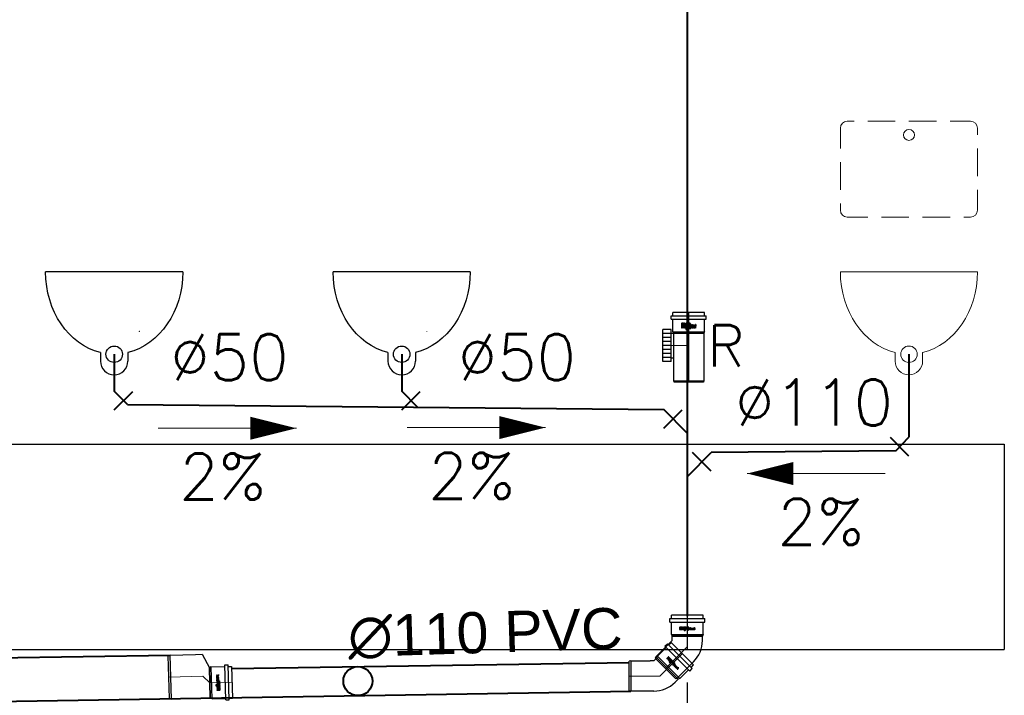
# Model space of a CAD drawing. Header units: inches. Extents: x -4581 to 28141, y -59678 to 5024.
# Tile 13 of 18: x 12501 to 12860, y 4196 to 4443. Entities that reach past the tile are written whole.
import ezdxf
from ezdxf.enums import TextEntityAlignment as Align
from ezdxf.lldxf.tags import DXFTag

# ---------------------------------------------------------------- set-up
doc = ezdxf.new("R2010")
doc.units = ezdxf.units.IN
doc.header["$MEASUREMENT"] = 0
for name, color, linetype, lineweight in [('2DH_DESC', 7, 'Continuous', 18), ('2DH_OBJ', 250, 'Continuous', 9), ('_Q-KS PODPOSADZKOWA', 24, 'Continuous', 40), ('IS - KS - rewizja 110', 210, 'Continuous', 30), ('IS - opis tabeli profilu', 7, 'Continuous', 30), ('IS - rozwinięcie - opis', 3, 'Continuous', 15), ('IS - rury PVC DN160', 134, 'Continuous', 30)]:
    doc.layers.add(name, color=color, linetype=linetype, lineweight=lineweight)
for name, color, linetype, plot in [('3DCPCOLOR124', 152, 'Continuous', False), ('3DCPCOLOR242', 242, 'Continuous', False), ('CP_DETAL', 33, 'Continuous', False)]:
    doc.layers.add(name, color=color, linetype=linetype, plot=plot)
doc.layers.add('CP_AXISKA', color=7, linetype='DASHDOT', lineweight=15, plot=False)
for name, color, linetype, true_color in [('IS_Sieci_na_profilu', 7, 'SOLID', 0x000000), ('IS_Tabelka_profilu', 7, 'SOLID', 0x000000), ('IS_Teren_proj', 7, 'SOLID', 0x000000)]:
    doc.layers.add(name, color=color, linetype=linetype, true_color=true_color)
doc.styles.add('CP_ATTR', font='ROMANS.SHX')
doc.styles.add('ROMANS', font='romans.shx')
tags = doc.linetypes.add('DASHDOT', pattern=[20, 10, -5, 0, -5]).pattern_tags.tags
tags[10:11] = [DXFTag(74, 4), DXFTag(75, 0), DXFTag(340, '0'), DXFTag(46, 0.0), DXFTag(50, 0.0), DXFTag(44, 0.0), DXFTag(45, 0.0)]
tags[8:9] = [DXFTag(74, 4), DXFTag(75, 0), DXFTag(340, '0'), DXFTag(46, 0.0), DXFTag(50, 0.0), DXFTag(44, 0.0), DXFTag(45, 0.0)]
tags[6:7] = [DXFTag(74, 4), DXFTag(75, 0), DXFTag(340, '0'), DXFTag(46, 0.0), DXFTag(50, 0.0), DXFTag(44, 0.0), DXFTag(45, 0.0)]
tags[4:5] = [DXFTag(74, 4), DXFTag(75, 0), DXFTag(340, '0'), DXFTag(46, 0.0), DXFTag(50, 0.0), DXFTag(44, 0.0), DXFTag(45, 0.0)]
tags = doc.linetypes.add('SOLID', pattern=[10, 10, 0]).pattern_tags.tags
tags[6:7] = [DXFTag(74, 4), DXFTag(75, 0), DXFTag(340, '0'), DXFTag(46, 0.0), DXFTag(50, 0.0), DXFTag(44, 0.0), DXFTag(45, 0.0)]
tags[4:5] = [DXFTag(74, 4), DXFTag(75, 0), DXFTag(340, '0'), DXFTag(46, 0.0), DXFTag(50, 0.0), DXFTag(44, 0.0), DXFTag(45, 0.0)]

# ---------------------------------------------------------------- blocks, each defined once
blk = doc.blocks.new('2dmgn002_logo01')
at = {"layer": '3DCPCOLOR124'}
for p, q in [((-4, 7), (-5.1, 7)), ((-5.1, 7), (-5.1, 4.8)), ((-4, 5.1), (-4, 7)), ((-4, 3.8), (1.9, 3.8)), ((1.6, 4.8), (-3.7, 4.8)), ((1.9, 16.5), (-2.9, 16.5)), ((-2.9, 16.5), (-2.9, 15.5)), ((-2.9, 15.5), (1.6, 15.5)), ((1.6, 14.4), (-2.9, 14.4)), ((-2.9, 14.4), (-2.9, 13.4)), ((-2.9, 13.4), (1.6, 13.4)), ((1.6, 12.3), (-2.9, 12.3)), ((-2.9, 12.3), (-2.9, 11.3)), ((-2.9, 11.3), (1.9, 11.3)), ((-2.9, 9.6), (-2.9, 8.9)), ((-2.9, 8.9), (-1.9, 8.9)), ((1.6, 8.6), (-2.9, 8.6)), ((-2.9, 8.6), (-2.9, 7.5)), ((-2.9, 7.5), (1.9, 7.5)), ((-2.9, 5.9), (-2.9, 5.2)), ((-2.9, 5.2), (-1.9, 5.2)), ((1.9, 3.2), (-2.9, 3.2)), ((-2.9, 3.2), (-2.9, 2.2)), ((-2.9, 2.2), (1.6, 2.2)), ((1.6, 1.1), (-2.9, 1.1)), ((-2.9, 1.1), (-2.9, 0)), ((-2.9, 0), (1.9, 0)), ((1.9, 10.7), (-1.9, 10.7)), ((-1.9, 8.9), (-1.9, 9.4)), ((1.9, 7), (-1.9, 7)), ((-1.9, 5.2), (-1.9, 5.6)), ((-1.6, 9.6), (1.6, 9.6)), ((-1.6, 5.9), (1.6, 5.9)), ((1.9, 15.2), (1.9, 14.7)), ((1.9, 13.1), (1.9, 12.6)), ((1.9, 9.4), (1.9, 8.8)), ((1.9, 5.6), (1.9, 5.1)), ((1.9, 1.9), (1.9, 1.4)), ((2.9, 14.4), (2.9, 15.5)), ((2.9, 12.3), (2.9, 13.4)), ((2.9, 8.6), (2.9, 9.7)), ((2.9, 4.8), (2.9, 5.9)), ((2.9, 2.2), (2.9, 1.1)), ((-2.9, -1.6), (-2.9, -2.3)), ((-2.9, -2.3), (-1.9, -2.3)), ((1.6, -2.6), (-2.9, -2.6)), ((-2.9, -2.6), (-2.9, -3.1)), ((-2.9, -3.1), (-0.8, -3.7)), ((1.9, -0.5), (-1.9, -0.5)), ((-1.9, -2.3), (-1.9, -1.8)), ((-1.6, -1.6), (1.6, -1.6)), ((-0.8, -3.7), (1.9, -3.7)), ((1.9, -1.8), (1.9, -2.4)), ((2.9, -2.6), (2.9, -1.6))]:
    blk.add_line(p, q, dxfattribs=at)
for centre, radius, start, end in [((-4, 4.8), 1.06, 179.7393, 270), ((-3.7, 5.1), 0.264, 180, 269.9023), ((-1.9, 9.6), 1.07, 90, 180), ((-1.9, 5.9), 1.07, 90, 180), ((-1.6, 9.4), 0.246, 90, 184.1233), ((-1.6, 5.7), 0.246, 90, 184.0475), ((1.6, 15.2), 0.293, 359.5038, 90), ((1.6, 14.7), 0.291, 269.5684, 360), ((1.6, 13.1), 0.293, 359.5231, 90), ((1.6, 12.6), 0.293, 270, 359.9989), ((1.6, 9.4), 0.264, 0, 90), ((1.6, 8.8), 0.264, 270, 359.9349), ((1.6, 5.6), 0.264, 360, 90), ((1.6, 5.1), 0.264, 270, 0.0108), ((1.6, 1.9), 0.264, 0.076, 90), ((1.6, 1.4), 0.264, 270, 359.924), ((1.9, 15.5), 1.04, 359.8403, 90), ((1.9, 12.3), 1.04, 270, 0.0193), ((1.9, 9.6), 1.06, 0.4214, 90), ((1.9, 8.6), 1.07, 270.2822, 0), ((1.9, 5.9), 1.06, 360, 90), ((1.9, 4.8), 1.07, 270.2634, 0), ((1.9, 2.2), 1.06, 359.5786, 90), ((1.9, 1.1), 1.07, 270.2875, 359.9985), ((2.3, 14.4), 0.598, 296.5604, 0), ((2.3, 13.4), 0.608, 359.9807, 62.8223), ((-1.9, -1.6), 1.07, 90, 180), ((-1.6, -1.8), 0.246, 90, 184.1125), ((1.6, -1.8), 0.264, 360, 90.0217), ((1.6, -2.4), 0.264, 270, 359.9023), ((1.9, -1.6), 1.06, 359.5786, 90), ((1.9, -2.6), 1.06, 269.7048, 359.9999)]:
    blk.add_arc(centre, radius, start, end, dxfattribs=at)
at = {"layer": '3DCPCOLOR242'}
for p, q in [((-2.7, -3.9), (-4, -3.6)), ((0.1, -4.1), (-3.9, -3)), ((-0.1, -11.3), (-2.3, -10.7)), ((1.1, -7.7), (-1.9, -6.9)), ((-0.2, -15.9), (-1.9, -15.4)), ((1.1, -7.2), (-1.7, -6.4)), ((-1.7, -14.9), (-0.1, -15.3)), ((-0.2, -16), (-0.2, -15.9)), ((1.2, -16.2), (0.5, -16)), ((0.5, -16), (0.5, -16.3)), ((1.1, -7.7), (1.3, -7.7))]:
    blk.add_line(p, q, dxfattribs=at)
for centre, radius, start, end in [((-4.3, -3.1), 0.174, 139.4748, 200.5636), ((-4, -3), 0.481, 201.3248, 240.9013), ((-4.2, -3.2), 0.283, 75.9119, 135.9983), ((-4.2, -3.9), 0.981, 73.8123, 86.5171), ((-3.5, -1.9), 1.69, 243.7383, 254.2465), ((-2.4, -15.6), 0.816, 103.1873, 179.7099), ((-2.2, -15.6), 0.973, 181.2014, 240.279), ((-2.5, -4.5), 0.644, 111.1152, 163.4814), ((-2.1, -4.5), 0.997, 166.5679, 210.0987), ((-2.2, -7.1), 0.892, 155.0132, 214.6021), ((-2.3, -9.2), 0.816, 114.0643, 202.8694), ((-2.4, -10.8), 0.727, 106.1924, 195.3195), ((-2.2, -10.8), 0.883, 195.3773, 250.0682), ((-1.8, -12.7), 1.31, 133.9918, 256.4618), ((-0.6, -3.6), 2.73, 211.3213, 275.0445), ((-2.3, -7.1), 0.818, 103.0323, 153.3127), ((-2.3, -7.3), 0.748, 209.4433, 244.7552), ((-1.6, -8.9), 1.49, 201.6704, 231.3076), ((-2.5, -12), 0.293, 73.8428, 119.965), ((-2.6, -16.1), 0.301, 251.9271, 357.0444), ((-2.6, -7.3), 0.65, 265.6622, 285.525), ((-2, -10.2), 1.88, 87.1606, 107.9858), ((-2, -4.7), 0.539, 116.6161, 177.0208), ((-1.7, -4.6), 0.806, 185.9288, 229.5909), ((-2.2, -8.1), 1.79, 72.2958, 99.0736), ((-2.1, -7.2), 0.393, 146.9616, 189.5199), ((-2.3, -10.9), 0.21, 72.1488, 182.4676), ((-2.2, -10.9), 0.37, 183.0166, 240.6152), ((-2.5, -11.4), 0.207, 256.8723, 333.1047), ((-1.9, -12.8), 0.636, 127.3644, 245.5528), ((-2.3, -16.8), 1.99, 73.1785, 97.0679), ((-2.2, -15.7), 0.348, 90.0735, 226.6774), ((-2.1, -7.2), 0.357, 74.3202, 141.4853), ((-1.9, -7.1), 0.609, 195.1451, 225.7671), ((-2.5, -7.7), 0.265, 290.2377, 337.5291), ((-2, -9.4), 0.472, 98.7899, 190.5825), ((-1.5, -9.3), 0.981, 191.9389, 227.9356), ((-2.5, -12.1), 0.449, 8.7244, 76.0552), ((-2.6, -16.2), 0.279, 6.2924, 59.4251), ((-2.4, -7.7), 0.183, 21.5725, 49.116), ((-2.4, -11.4), 0.167, 6.0969, 51.2591), ((-2.7, -11.3), 0.433, 342.5093, 1.3278), ((-2.7, -11.7), 0.662, 310.1939, 332.4304), ((-1.9, -4.9), 0.776, 84.807, 112.5283), ((-0.8, -3.6), 2.14, 227.7681, 264.971), ((-2.5, -7.7), 0.249, 338.4303, 15.9164), ((-2.7, -18.5), 3.22, 74.17, 79.8915), ((-0.6, -8), 2.56, 233.5529, 269.0169), ((-2, -13.1), 0.234, 234.8638, 292.3727), ((-1.8, -13.2), 0.719, 250.748, 317.7481), ((-2.3, -8), 1.19, 72.2691, 76.7646), ((-1.8, -10.9), 2.01, 44.3614, 97.334), ((-2, -11.1), 2.72, 40.2365, 88.5461), ((-2.3, -12.7), 0.729, 297.3533, 322.4271), ((-2.1, -7.2), 2.99, 66.1532, 85.5553), ((-3.2, -12.1), 1.85, 323.4917, 337.6276), ((-0.6, -13.1), 0.918, 120.9833, 158.9397), ((-4.6, -11.4), 4.03, 325.4422, 333.8801), ((-0.8, -13), 0.784, 70.6597, 109.7335), ((-0.8, -4.4), 1.34, 263.8725, 286.5282), ((0.3, -13.9), 1.45, 136.2371, 152.793), ((-1.9, -6.3), 2.13, 46.5165, 60.5203), ((-0.6, -13.1), 0.24, 82.5025, 118.5044), ((-0.6, -10), 0.492, 264.1111, 2.3117), ((-0.7, -13.4), 0.557, 329.5041, 78.2517), ((-1.1, -5.4), 0.961, 11.1112, 45.4314), ((-0.6, -5.3), 0.455, 294.1682, 9.8383), ((-0.9, -13.5), 1.23, 313.6171, 74.8695), ((1.1, -14.9), 1.81, 138.3177, 150.3499), ((-0.3, -14.1), 0.179, 156.2477, 208.0662), ((0, -13.9), 0.536, 211.3544, 244.0918), ((-0.4, -5.5), 0.842, 271.3477, 20.708), ((-0.9, -10.1), 0.755, 5.4784, 47.2661), ((-0.1, -14.1), 0.258, 239.0032, 288.6059), ((0.5, -16), 0.659, 177.1591, 197.9713), ((0.1, -10.3), 1.05, 255.0292, 275.2543), ((0.1, -15), 0.202, 99.2605, 177.5229), ((-21.3, -14), 21.2, 356.5514, 357.4519), ((0.3, -16.2), 0.401, 190.3294, 250.4785), ((0.3, -3.8), 0.817, 249.4862, 262.6491), ((-1.3, -5.9), 1.81, 22.396, 45.5071), ((-0.3, -10.2), 0.698, 293.2831, 345.067), ((0, -11.3), 0.454, 64.2567, 85.1843), ((0, -15.4), 0.621, 76.0627, 90.1224), ((-0.1, -4.6), 0.557, 50.0147, 70.9143), ((0.2, -4.3), 0.318, 263.6249, 288.2785), ((-0.9, -10.2), 1.29, 351.8443, 42.4547), ((0.2, -16.2), 0.393, 256.6965, 303.221), ((0, -11.2), 0.401, 23.6929, 71.5015), ((0.2, -11.2), 0.197, 270.9468, 310.5631), ((0.2, -15.1), 0.29, 45.8106, 81.4207), ((0.1, -4.4), 0.288, 10.0108, 50.8567), ((0.2, -4.5), 0.156, 287.1813, 350.1927), ((0, -4.5), 0.37, 349.838, 10.0295), ((0.2, -11.2), 0.243, 323.0875, 22.1003), ((-0.2, -15.3), 0.664, 5.0301, 36.7596), ((0.3, -16.3), 0.182, 308.0482, 0.8125), ((9.7, -15), 9.21, 181.6129, 183.265), ((-1.8, -25.8), 10.6, 74.8748, 77.6862), ((0.7, -16.5), 0.942, 56.6561, 73.6716), ((0.6, -8.4), 1.34, 58.7801, 70.7325), ((1.2, -16.1), 0.134, 265.2447, 321.7201), ((1.2, -7.5), 0.301, 17.9179, 59.9943), ((1.1, -7.5), 0.33, 314.2018, 5.594), ((1.3, -7.6), 0.133, 265.1659, 303.5871), ((1.1, -16), 0.3, 13.2728, 58.0446), ((1, -15.9), 0.408, 326.7373, 2.2392)]:
    blk.add_arc(centre, radius, start, end, dxfattribs=at)
blk = doc.blocks.new('2d_mgphtp_0111_s2wtog_f6ow5t4')
for p, q in [((-3.7, 4.46), (-0.47, 7.69)), ((-0.92, 8.13), (-0.04, 9.02)), ((-0.92, 8.13), (8.13, -0.92)), ((-0.04, 9.02), (9.02, -0.04)), ((0.41, 8.57), (1.29, 9.45)), ((9.45, 1.29), (1.29, 9.45)), ((-5.04, 2.74), (-3.89, 3.89)), ((-3.7, 4.46), (-3.89, 3.89)), ((-13.42, 2.74), (-13.96, 2.61)), ((-13.96, -8.12), (-13.96, 2.61)), ((-13.42, 2.74), (-6.36, 2.74)), ((-5.04, 2.74), (-6.36, 2.74)), ((8.57, 0.41), (9.45, 1.29)), ((4.46, -3.7), (7.69, -0.47)), ((8.13, -0.92), (9.02, -0.04)), ((2.74, -5.04), (3.89, -3.89)), ((4.46, -3.7), (3.89, -3.89)), ((-13.42, -8.26), (-13.96, -8.12)), ((-6.36, -8.26), (-13.42, -8.26)), ((-5.04, -8.26), (-6.36, -8.26))]:
    blk.add_line(p, q)
blk.add_arc((-5.04, 2.74), 11, 270, 315)
at = {"layer": 'CP_AXISKA'}
for p, q in [((5.37, 5.37), (-2.76, -2.76)), ((-2.76, -2.76), (-13.96, -2.76))]:
    blk.add_line(p, q, dxfattribs=at)
at = {"layer": 'CP_DETAL'}
for p, q in [((-3.89, 3.89), (3.89, -3.89)), ((3.89, -3.89), (-3.89, 3.89)), ((-3.7, 4.46), (4.46, -3.7)), ((-13.42, 2.74), (-13.42, -8.26))]:
    blk.add_line(p, q, dxfattribs=at)
at = {"xscale": 0.14901960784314, "yscale": 0.17066666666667, "rotation": 45}
blk.add_blockref('2dmgn002_logo01', (1.99, 1.99), dxfattribs=at)
at = {"linetype": 'ByBlock', "style": 'CP_ATTR', "flags": 9}
for tag in ['DN', 'WEIGHT', 'MATERIAL', 'DIMS', 'OTHER', 'CHARACTER', 'PRODUCER', 'ORDER-NO', 'PRODUCT-TYPE', 'ARTICLE', 'GROUP', 'NUMBER', 'NAME']:
    blk.add_attdef(tag, text='', height=0.00005, dxfattribs=at).set_placement((-13.96, -8.26), align=Align.MIDDLE_LEFT)
blk = doc.blocks.new('CPHS_181')
blk.add_line((0.7, -0.275), (-0.8, -0.275))
blk.add_lwpolyline([(-0.8, -0.275, 0, 0.25, 0), (-0.3, -0.275, 0.25, 0.25, 0)], format="xyseb")
at = {"linetype": 'ByBlock', "style": 'CP_ATTR', "flags": 9}
for tag, p in [('NAME', (-0.092, -0.018)), ('GROUP', (-0.092, -0.018)), ('NUMBER', (-0.092, -0.019)), ('PRODUCER', (-0.092, -0.018)), ('ARTICLE', (-0.092, -0.018)), ('CHARACTER', (-0.092, -0.018)), ('PN', (-0.092, -0.018)), ('TEMPERATURE', (-0.092, -0.018)), ('FLOW', (-0.092, -0.018)), ('VOLTAGE', (-0.092, -0.019)), ('WEIGHT', (-0.092, -0.018)), ('OTHER', (-0.092, -0.018)), ('PRODUCT-TYPE', (-0.092, -0.019)), ('ORDER-NO', (-0.092, -0.019)), ('POWER', (-0.092, -0.019)), ('DN', (-0.091, -0.019))]:
    blk.add_attdef(tag, text='', height=0.00005, dxfattribs=at).set_placement(p, align=Align.MIDDLE_LEFT)
at = {"linetype": 'ByBlock', "style": 'CP_ATTR', "flags": 12}
blk.add_attdef('VAL', text='', height=0.5, dxfattribs=at).set_placement((0, -0.8), align=Align.MIDDLE)
blk = doc.blocks.new('2dmgn009_logo01')
at = {"layer": '3DCPCOLOR124'}
for p, q in [((3.7, 33.1), (-5.8, 33.1)), ((-5.8, 33.1), (-5.8, 31.1)), ((-5.8, 31.1), (3.2, 31.1)), ((3.2, 28.8), (-5.8, 28.8)), ((-5.8, 28.8), (-5.8, 26.8)), ((-5.8, 26.8), (3.2, 26.8)), ((3.2, 24.5), (-5.8, 24.5)), ((-5.8, 24.5), (-5.8, 22.5)), ((3.8, 30.5), (3.8, 29.4)), ((3.8, 26.2), (3.8, 25.1)), ((5.8, 28.9), (5.8, 31)), ((5.8, 24.6), (5.8, 26.7)), ((-8, 13.9), (-10.1, 13.9)), ((-10.1, 13.9), (-10.1, 9.7)), ((-8, 10.2), (-8, 13.9)), ((-8, 7.5), (3.7, 7.5)), ((3.2, 9.7), (-7.5, 9.7)), ((-5.9, 19.3), (-5.9, 17.9)), ((-5.9, 17.9), (-3.7, 17.9)), ((3.2, 17.1), (-5.9, 17.1)), ((-5.9, 17.1), (-5.9, 15)), ((-5.9, 15), (3.7, 15)), ((-5.9, 11.8), (-5.9, 10.4)), ((-5.9, 10.4), (-3.7, 10.4)), ((3.7, 6.5), (-5.9, 6.5)), ((-5.9, 6.5), (-5.9, 4.3)), ((-5.9, 4.3), (3.2, 4.3)), ((3.2, 2.2), (-5.9, 2.2)), ((-5.9, 2.2), (-5.9, 0.1)), ((-5.9, 0.1), (3.7, 0.1)), ((-5.8, 22.5), (3.7, 22.5)), ((3.7, 21.4), (-3.7, 21.4)), ((-3.7, 17.9), (-3.7, 18.8)), ((3.7, 13.9), (-3.7, 13.9)), ((-3.7, 10.4), (-3.7, 11.3)), ((-3.2, 19.3), (3.2, 19.3)), ((-3.2, 11.8), (3.2, 11.8)), ((3.7, 18.7), (3.7, 17.7)), ((3.7, 11.3), (3.7, 10.2)), ((3.7, 3.8), (3.7, 2.7)), ((5.9, 17.1), (5.9, 19.3)), ((5.9, 9.7), (5.9, 11.8)), ((5.9, 4.3), (5.9, 2.2)), ((-5.9, -3.1), (-5.9, -4.5)), ((-5.9, -4.5), (-3.7, -4.5)), ((3.2, -5.2), (-5.9, -5.2)), ((-5.9, -5.2), (-5.9, -6.2)), ((-5.9, -6.2), (-1.6, -7.4)), ((3.7, -1), (-3.7, -1)), ((-3.7, -4.5), (-3.7, -3.6)), ((-3.2, -3.1), (3.2, -3.1)), ((-1.6, -7.4), (3.7, -7.4)), ((3.7, -3.6), (3.7, -4.7)), ((5.9, -5.3), (5.9, -3.1))]:
    blk.add_line(p, q, dxfattribs=at)
for centre, radius, start, end in [((3.2, 30.5), 0.586, 359.5038, 90), ((3.2, 29.4), 0.582, 269.5684, 360), ((3.2, 26.2), 0.586, 359.5231, 90), ((3.2, 25.1), 0.586, 270, 359.9989), ((3.7, 31), 2.08, 359.8403, 90), ((3.7, 24.6), 2.08, 270, 0.0193), ((4.6, 28.9), 1.2, 296.5604, 0), ((4.6, 26.7), 1.22, 359.9807, 62.8223), ((-8, 9.7), 2.13, 179.7393, 270), ((-7.5, 10.2), 0.528, 180, 269.9023), ((-3.7, 19.3), 2.14, 90, 180), ((-3.7, 11.8), 2.14, 90, 180), ((-3.2, 18.8), 0.493, 90, 184.1233), ((-3.2, 11.3), 0.493, 90, 184.0475), ((3.2, 18.7), 0.528, 0, 90), ((3.2, 17.7), 0.528, 270, 359.9349), ((3.2, 11.3), 0.527, 360, 90), ((3.2, 10.2), 0.528, 270, 0.0108), ((3.2, 3.8), 0.528, 0.076, 90), ((3.2, 2.7), 0.528, 270, 359.924), ((3.7, 19.3), 2.13, 0.4214, 90), ((3.7, 17.1), 2.14, 270.2822, 360), ((3.7, 11.8), 2.13, 360, 90), ((3.7, 9.7), 2.14, 270.2634, 360), ((3.7, 4.3), 2.13, 359.5786, 90), ((3.7, 2.2), 2.14, 270.2875, 359.9985), ((-3.7, -3.1), 2.14, 90, 180), ((-3.2, -3.6), 0.493, 90, 184.1125), ((3.2, -3.6), 0.528, 360, 90.0217), ((3.2, -4.7), 0.528, 270, 359.9023), ((3.7, -3.1), 2.13, 359.5786, 90), ((3.7, -5.3), 2.12, 269.7048, 359.9999)]:
    blk.add_arc(centre, radius, start, end, dxfattribs=at)
at = {"layer": '3DCPCOLOR242'}
for p, q in [((0.2, -8.2), (-7.9, -6)), ((-5.4, -7.8), (-7.9, -7.1)), ((-0.3, -22.6), (-4.5, -21.4)), ((2.2, -15.4), (-3.9, -13.8)), ((2.1, -14.3), (-3.3, -12.8)), ((2.2, -15.4), (2.5, -15.5)), ((-0.3, -31.7), (-3.7, -30.8)), ((-3.4, -29.7), (-0.3, -30.6)), ((-0.3, -32), (-0.3, -31.7)), ((2.4, -32.4), (1, -32.1)), ((1, -32.1), (1, -32.7))]:
    blk.add_line(p, q, dxfattribs=at)
for centre, radius, start, end in [((-8.4, -6.4), 0.566, 75.9119, 135.9983), ((-8.6, -6.3), 0.349, 139.4748, 200.5636), ((-8, -6), 0.961, 201.3248, 240.9013), ((-7, -3.9), 3.38, 243.7383, 254.2465), ((-8.4, -7.8), 1.96, 73.8123, 86.5171), ((-4.9, -9), 1.29, 111.1152, 163.4814), ((-4.2, -9.1), 1.99, 166.5679, 210.0987), ((-4.4, -14.3), 1.78, 155.0132, 214.6021), ((-4.6, -18.3), 1.63, 114.0643, 202.8694), ((-4.8, -21.6), 1.45, 106.1924, 195.3195), ((-4.5, -21.5), 1.77, 195.3773, 250.0682), ((-4.6, -14.3), 1.64, 103.0323, 153.3127), ((-3.3, -17.9), 2.98, 201.6704, 231.3076), ((-3.5, -25.3), 2.62, 133.9918, 256.4618), ((-1.3, -7.3), 5.47, 211.3213, 275.0445), ((-4.6, -14.6), 1.5, 209.4433, 244.7552), ((-5, -23.9), 0.587, 73.8428, 119.965), ((-5.1, -14.6), 1.3, 265.6622, 285.525), ((-4.1, -20.4), 3.77, 87.1606, 107.9858), ((-4.6, -21.8), 0.421, 72.1488, 182.4676), ((-4.3, -21.8), 0.741, 183.0166, 240.6152), ((-5, -22.8), 0.415, 256.8723, 333.1047), ((-3.9, -9.4), 1.08, 116.6161, 177.0208), ((-3.4, -9.2), 1.61, 185.9288, 229.5909), ((-4.4, -16.2), 3.58, 72.2958, 99.0736), ((-4.1, -14.4), 0.786, 146.9616, 189.5199), ((-3.7, -14.2), 1.22, 195.1451, 225.7671), ((-3.9, -18.8), 0.945, 98.7899, 190.5825), ((-3, -18.6), 1.96, 191.9389, 227.9356), ((-5.1, -24.2), 0.898, 8.7244, 76.0552), ((-4.2, -14.5), 0.714, 74.3202, 141.4853), ((-5, -15.4), 0.529, 290.2377, 337.5291), ((-4.9, -22.7), 0.335, 6.0969, 51.2591), ((-4.8, -15.4), 0.365, 21.5725, 49.116), ((-5.4, -22.7), 0.866, 342.5093, 1.3278), ((-1.6, -7.3), 4.27, 227.7681, 264.971), ((-5, -15.4), 0.499, 338.4303, 15.9164), ((-3.8, -9.9), 1.55, 84.807, 112.5283), ((-1.2, -15.9), 5.13, 233.5529, 269.0169), ((-3.6, -21.9), 4.02, 44.3614, 97.334), ((-4.6, -16.1), 2.39, 72.2691, 76.7646), ((-4, -22.1), 5.44, 40.2365, 88.5461), ((-4.2, -14.3), 5.99, 66.1532, 85.5553), ((-1.7, -8.9), 2.67, 263.8725, 286.5282), ((-3.9, -12.5), 4.26, 46.5165, 60.5203), ((-1.2, -20.1), 0.985, 264.1111, 2.3117), ((-2.3, -10.8), 1.92, 11.1112, 45.4314), ((-1.3, -10.6), 0.91, 294.1682, 9.8383), ((-0.8, -11), 1.68, 271.3477, 20.708), ((-1.7, -20.2), 1.51, 5.4784, 47.2661), ((0.3, -20.6), 2.1, 255.0292, 275.2543), ((0.5, -7.7), 1.63, 249.4862, 262.6491), ((-2.6, -11.8), 3.61, 22.396, 45.5071), ((-0.6, -20.3), 1.4, 293.2831, 345.067), ((-0.1, -22.5), 0.908, 64.2567, 85.1843), ((-1.8, -20.3), 2.58, 351.8443, 42.4547), ((-0.1, -9.3), 1.11, 50.0147, 70.9143), ((0.4, -8.7), 0.637, 263.6249, 288.2785), ((0.1, -22.5), 0.803, 23.6929, 71.5015), ((0.5, -22.3), 0.393, 270.9468, 310.5631), ((0.2, -8.9), 0.576, 10.0108, 50.8567), ((0.5, -9), 0.312, 287.1813, 350.1927), ((0.3, -22.3), 0.485, 323.0875, 22.1003), ((0.1, -8.9), 0.74, 349.838, 10.0295), ((1.2, -16.9), 2.68, 58.7801, 70.7325), ((2.5, -15.2), 0.267, 265.1659, 303.5871), ((2.3, -15.1), 0.601, 17.9179, 59.9943), ((2.2, -15), 0.659, 314.2018, 5.594), ((-4.7, -31.2), 1.63, 103.1873, 179.7099), ((-4.4, -31.1), 1.95, 181.2014, 240.279), ((-5.2, -32.2), 0.603, 251.9271, 357.0444), ((-4.6, -33.5), 3.97, 73.1785, 97.0679), ((-4.4, -31.4), 0.696, 90.0735, 226.6774), ((-3.8, -25.5), 1.27, 127.3644, 245.5528), ((-5.1, -32.3), 0.558, 6.2924, 59.4251), ((-5.4, -23.5), 1.32, 310.1939, 332.4304), ((-5.5, -37), 6.45, 74.17, 79.8915), ((-4, -26.3), 0.467, 234.8638, 292.3727), ((-3.7, -26.5), 1.44, 250.748, 317.7481), ((-4.5, -25.4), 1.46, 297.3533, 322.4271), ((-6.3, -24.1), 3.7, 323.4917, 337.6276), ((-1.2, -26.2), 1.84, 120.9833, 158.9397), ((-9.2, -22.9), 8.06, 325.4422, 333.8801), ((-1.6, -26.1), 1.57, 70.6597, 109.7335), ((0.6, -27.8), 2.9, 136.2371, 152.793), ((-1.3, -26.2), 0.48, 82.5025, 118.5044), ((-1.4, -26.8), 1.11, 329.5041, 78.2517), ((-1.7, -27), 2.45, 313.6171, 74.8695), ((-0.6, -28.1), 0.359, 156.2477, 208.0662), ((2.2, -29.8), 3.61, 138.3177, 150.3499), ((0, -27.7), 1.07, 211.3544, 244.0918), ((-0.2, -28.3), 0.516, 239.0032, 288.6059), ((0.2, -30), 0.403, 99.2605, 177.5229), ((-42.7, -28.1), 42.4, 356.5514, 357.4519), ((1, -32.1), 1.32, 177.1591, 197.9713), ((0.5, -32.3), 0.801, 190.3294, 250.4785), ((0.1, -30.8), 1.24, 76.0627, 90.1224), ((0.4, -32.3), 0.785, 256.6965, 303.221), ((0.3, -30.2), 0.581, 45.8106, 81.4207), ((-0.4, -30.6), 1.33, 5.0301, 36.7596), ((0.6, -32.7), 0.365, 308.0482, 0.8125), ((19.4, -29.9), 18.4, 181.6129, 183.265), ((-3.5, -51.7), 21.2, 74.8748, 77.6862), ((1.5, -33), 1.88, 56.6561, 73.6716), ((2.4, -32.1), 0.269, 265.2447, 321.7201), ((2.2, -32), 0.6, 13.2728, 58.0446), ((2, -31.9), 0.816, 326.7373, 2.2392)]:
    blk.add_arc(centre, radius, start, end, dxfattribs=at)
blk = doc.blocks.new('2d_mgphtp_0224_sh9c32')
for p, q in [((7.6, 6.4), (7.6, 9.5)), ((7.6, 9.5), (19.2, 9.5)), ((19.2, 6.4), (19.2, 9.5)), ((0.54, 5.5), (0, 5.37)), ((0, -5.37), (0, 5.37)), ((17.9, 5.5), (0.54, 5.5)), ((7.6, 6.4), (19.2, 6.4)), ((8.85, 5.5), (7.6, 5.5)), ((8.9, 6.4), (8.9, 5.5)), ((17.9, 6.4), (17.9, 5.5)), ((18.44, 5.77), (17.9, 5.5)), ((18.44, 5.77), (23, 5.77)), ((23, 6.4), (23, -6.4)), ((23, 6.4), (24.25, 6.4)), ((24.25, 6.4), (24.25, -6.4)), ((24.25, 5.77), (25.5, 5.77)), ((25.5, -5.77), (25.5, 5.77)), ((0.54, -5.5), (0, -5.37)), ((17.9, -5.5), (0.54, -5.5)), ((9.12, -5.5), (7.6, -5.5)), ((18.44, -5.77), (17.9, -5.5)), ((18.44, -5.77), (23, -5.77)), ((23, -6.4), (24.25, -6.4)), ((24.25, -5.77), (25.5, -5.77))]:
    blk.add_line(p, q)
at = {"layer": 'CP_AXISKA'}
for p, q in [((13.4, 9.5), (13.4, 0)), ((25.5, 0), (0, 0))]:
    blk.add_line(p, q, dxfattribs=at)
at = {"layer": 'CP_DETAL'}
for p, q in [((9.05, 6.4), (9.05, 9.5)), ((10.5, 6.4), (10.5, 9.5)), ((11.95, 6.4), (11.95, 9.5)), ((13.4, 6.4), (13.4, 9.5)), ((14.85, 6.4), (14.85, 9.5)), ((16.3, 6.4), (16.3, 9.5)), ((17.75, 6.4), (17.75, 9.5)), ((0.54, 5.5), (0.54, -5.5)), ((17.9, 5.5), (17.9, -5.5)), ((17.9, -5.5), (17.9, 5.5)), ((18.44, 5.77), (18.44, -5.77))]:
    blk.add_line(p, q, dxfattribs=at)
at = {"xscale": 0.14901960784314, "yscale": 0.08}
blk.add_blockref('2dmgn009_logo01', (20.72, 0), dxfattribs=at)
at = {"linetype": 'ByBlock', "style": 'CP_ATTR', "flags": 9}
for tag in ['DN', 'WEIGHT', 'MATERIAL', 'DIMS', 'OTHER', 'CHARACTER', 'PRODUCER', 'ORDER-NO', 'PRODUCT-TYPE', 'ARTICLE', 'GROUP', 'NUMBER', 'NAME']:
    blk.add_attdef(tag, text='', height=0.00005, dxfattribs=at).set_placement((-0.09, 0), align=Align.MIDDLE_LEFT)
blk = doc.blocks.new('PDHS_747')
for p, q in [((-0.25, 0.9), (-0.25, 0.975)), ((-0.225, 1), (-0.2, 1)), ((-0.15, 1), (-0.05, 1)), ((0, 1), (0.1, 1)), ((0.15, 1), (0.225, 1)), ((0.25, 0.975), (0.25, 0.95)), ((0.25, 0.9), (0.25, 0.8)), ((-0.25, 0.75), (-0.25, 0.85)), ((0.25, 0.75), (0.25, 0.675)), ((-0.25, 0.675), (-0.25, 0.7)), ((-0.15, 0.65), (-0.225, 0.65)), ((0, 0.65), (-0.1, 0.65)), ((0.15, 0.65), (0.05, 0.65)), ((0.225, 0.65), (0.2, 0.65)), ((-0.25, 0.45), (0.25, 0.45)), ((-0.05, 0.1561), (-0.05, 0.125)), ((0.05, 0.1561), (0.05, 0.125))]:
    blk.add_line(p, q)
for centre, radius in [((0, 0.95), 0.02), ((0, 0.15), 0.03)]:
    blk.add_circle(centre, radius)
for centre, radius, start, end in [((-0.225, 0.975), 0.025, 90, 180), ((0.225, 0.975), 0.025, 0, 90), ((-0.225, 0.675), 0.025, 180, 270), ((0.225, 0.675), 0.025, 270, 0), ((0, 0.125), 0.05, 180, 0)]:
    blk.add_arc(centre, radius, start, end)
for start_param, end_param in [(4.712389, 6.081827), (6.484543, 7.853982)]:
    blk.add_ellipse((0, 0.45), major_axis=(0, -0.3), ratio=0.833333, start_param=start_param, end_param=end_param)
at = {"linetype": 'ByBlock', "style": 'CP_ATTR', "flags": 9}
for tag, p in [('NAME', (-0.0919, -0.0183)), ('FLOW', (-0.0919, -0.0183)), ('CHARACTER', (-0.0919, -0.0184)), ('TEMPERATURE', (-0.0919, -0.0185)), ('NUMBER', (-0.0919, -0.0185)), ('PRODUCT-TYPE', (-0.0919, -0.0186)), ('ORDER-NO', (-0.0919, -0.0187)), ('OTHER', (-0.0918, -0.0183)), ('PN', (-0.0918, -0.0183)), ('PRODUCER', (-0.0917, -0.0183)), ('ARTICLE', (-0.0916, -0.0183)), ('VOLTAGE', (-0.0916, -0.0185)), ('GROUP', (-0.0915, -0.0185)), ('WEIGHT', (-0.0915, -0.0184)), ('POWER', (-0.0915, -0.0187)), ('DN', (-0.0914, -0.0186))]:
    blk.add_attdef(tag, text='', height=0.00005, dxfattribs=at).set_placement(p, align=Align.MIDDLE_LEFT)
blk = doc.blocks.new('2dmgn008_logo01')
at = {"layer": '3DCPCOLOR124'}
for p, q in [((-4, 7), (-5.1, 7)), ((-5.1, 7), (-5.1, 4.8)), ((-4, 5.1), (-4, 7)), ((-4, 3.8), (1.9, 3.8)), ((1.6, 4.8), (-3.7, 4.8)), ((1.9, 16.5), (-2.9, 16.5)), ((-2.9, 16.5), (-2.9, 15.5)), ((-2.9, 15.5), (1.6, 15.5)), ((1.6, 14.4), (-2.9, 14.4)), ((-2.9, 14.4), (-2.9, 13.4)), ((-2.9, 13.4), (1.6, 13.4)), ((1.6, 12.3), (-2.9, 12.3)), ((-2.9, 12.3), (-2.9, 11.3)), ((-2.9, 11.3), (1.9, 11.3)), ((-2.9, 9.6), (-2.9, 8.9)), ((-2.9, 8.9), (-1.9, 8.9)), ((1.6, 8.6), (-2.9, 8.6)), ((-2.9, 8.6), (-2.9, 7.5)), ((-2.9, 7.5), (1.9, 7.5)), ((-2.9, 5.9), (-2.9, 5.2)), ((-2.9, 5.2), (-1.9, 5.2)), ((1.9, 3.2), (-2.9, 3.2)), ((-2.9, 3.2), (-2.9, 2.2)), ((-2.9, 2.2), (1.6, 2.2)), ((1.6, 1.1), (-2.9, 1.1)), ((-2.9, 1.1), (-2.9, 0)), ((-2.9, 0), (1.9, 0)), ((1.9, 10.7), (-1.9, 10.7)), ((-1.9, 8.9), (-1.9, 9.4)), ((1.9, 7), (-1.9, 7)), ((-1.9, 5.2), (-1.9, 5.6)), ((-1.6, 9.6), (1.6, 9.6)), ((-1.6, 5.9), (1.6, 5.9)), ((1.9, 15.2), (1.9, 14.7)), ((1.9, 13.1), (1.9, 12.6)), ((1.9, 9.4), (1.9, 8.8)), ((1.9, 5.6), (1.9, 5.1)), ((1.9, 1.9), (1.9, 1.4)), ((2.9, 14.4), (2.9, 15.5)), ((2.9, 12.3), (2.9, 13.4)), ((2.9, 8.6), (2.9, 9.7)), ((2.9, 4.8), (2.9, 5.9)), ((2.9, 2.2), (2.9, 1.1)), ((-2.9, -1.6), (-2.9, -2.3)), ((-2.9, -2.3), (-1.9, -2.3)), ((1.6, -2.6), (-2.9, -2.6)), ((-2.9, -2.6), (-2.9, -3.1)), ((-2.9, -3.1), (-0.8, -3.7)), ((1.9, -0.5), (-1.9, -0.5)), ((-1.9, -2.3), (-1.9, -1.8)), ((-1.6, -1.6), (1.6, -1.6)), ((-0.8, -3.7), (1.9, -3.7)), ((1.9, -1.8), (1.9, -2.4)), ((2.9, -2.6), (2.9, -1.6))]:
    blk.add_line(p, q, dxfattribs=at)
for centre, radius, start, end in [((-4, 4.8), 1.06, 179.7393, 270), ((-3.7, 5.1), 0.264, 180, 269.9023), ((-1.9, 9.6), 1.07, 90, 180), ((-1.9, 5.9), 1.07, 90, 180), ((-1.6, 9.4), 0.246, 90, 184.1233), ((-1.6, 5.7), 0.246, 90, 184.0475), ((1.6, 15.2), 0.293, 359.5038, 90), ((1.6, 14.7), 0.291, 269.5684, 360), ((1.6, 13.1), 0.293, 359.5231, 90), ((1.6, 12.6), 0.293, 270, 359.9989), ((1.6, 9.4), 0.264, 0, 90), ((1.6, 8.8), 0.264, 270, 359.9349), ((1.6, 5.6), 0.264, 360, 90), ((1.6, 5.1), 0.264, 270, 0.0108), ((1.6, 1.9), 0.264, 0.076, 90), ((1.6, 1.4), 0.264, 270, 359.924), ((1.9, 15.5), 1.04, 359.8403, 90), ((1.9, 12.3), 1.04, 270, 0.0193), ((1.9, 9.6), 1.06, 0.4214, 90), ((1.9, 8.6), 1.07, 270.2822, 0), ((1.9, 5.9), 1.06, 360, 90), ((1.9, 4.8), 1.07, 270.2634, 0), ((1.9, 2.2), 1.06, 359.5786, 90), ((1.9, 1.1), 1.07, 270.2875, 359.9985), ((2.3, 14.4), 0.598, 296.5604, 0), ((2.3, 13.4), 0.608, 359.9807, 62.8223), ((-1.9, -1.6), 1.07, 90, 180), ((-1.6, -1.8), 0.246, 90, 184.1125), ((1.6, -1.8), 0.264, 360, 90.0217), ((1.6, -2.4), 0.264, 270, 359.9023), ((1.9, -1.6), 1.06, 359.5786, 90), ((1.9, -2.6), 1.06, 269.7048, 359.9999)]:
    blk.add_arc(centre, radius, start, end, dxfattribs=at)
at = {"layer": '3DCPCOLOR242'}
for p, q in [((-2.7, -3.9), (-4, -3.6)), ((0.1, -4.1), (-3.9, -3)), ((-0.1, -11.3), (-2.3, -10.7)), ((1.1, -7.7), (-1.9, -6.9)), ((-0.2, -15.9), (-1.9, -15.4)), ((1.1, -7.2), (-1.7, -6.4)), ((-1.7, -14.9), (-0.1, -15.3)), ((-0.2, -16), (-0.2, -15.9)), ((1.2, -16.2), (0.5, -16)), ((0.5, -16), (0.5, -16.3)), ((1.1, -7.7), (1.3, -7.7))]:
    blk.add_line(p, q, dxfattribs=at)
for centre, radius, start, end in [((-4.3, -3.1), 0.174, 139.4748, 200.5636), ((-4, -3), 0.481, 201.3248, 240.9013), ((-4.2, -3.2), 0.283, 75.9119, 135.9983), ((-4.2, -3.9), 0.981, 73.8123, 86.5171), ((-3.5, -1.9), 1.69, 243.7383, 254.2465), ((-2.4, -15.6), 0.816, 103.1873, 179.7099), ((-2.2, -15.6), 0.973, 181.2014, 240.279), ((-2.5, -4.5), 0.644, 111.1152, 163.4814), ((-2.1, -4.5), 0.997, 166.5679, 210.0987), ((-2.2, -7.1), 0.892, 155.0132, 214.6021), ((-2.3, -9.2), 0.816, 114.0643, 202.8694), ((-2.4, -10.8), 0.727, 106.1924, 195.3195), ((-2.2, -10.8), 0.883, 195.3773, 250.0682), ((-1.8, -12.7), 1.31, 133.9918, 256.4618), ((-0.6, -3.6), 2.73, 211.3213, 275.0445), ((-2.3, -7.1), 0.818, 103.0323, 153.3127), ((-2.3, -7.3), 0.748, 209.4433, 244.7552), ((-1.6, -8.9), 1.49, 201.6704, 231.3076), ((-2.5, -12), 0.293, 73.8428, 119.965), ((-2.6, -16.1), 0.301, 251.9271, 357.0444), ((-2.6, -7.3), 0.65, 265.6622, 285.525), ((-2, -10.2), 1.88, 87.1606, 107.9858), ((-2, -4.7), 0.539, 116.6161, 177.0208), ((-1.7, -4.6), 0.806, 185.9288, 229.5909), ((-2.2, -8.1), 1.79, 72.2958, 99.0736), ((-2.1, -7.2), 0.393, 146.9616, 189.5199), ((-2.3, -10.9), 0.21, 72.1488, 182.4676), ((-2.2, -10.9), 0.37, 183.0166, 240.6152), ((-2.5, -11.4), 0.207, 256.8723, 333.1047), ((-1.9, -12.8), 0.636, 127.3644, 245.5528), ((-2.3, -16.8), 1.99, 73.1785, 97.0679), ((-2.2, -15.7), 0.348, 90.0735, 226.6774), ((-2.1, -7.2), 0.357, 74.3202, 141.4853), ((-1.9, -7.1), 0.609, 195.1451, 225.7671), ((-2.5, -7.7), 0.265, 290.2377, 337.5291), ((-2, -9.4), 0.472, 98.7899, 190.5825), ((-1.5, -9.3), 0.981, 191.9389, 227.9356), ((-2.5, -12.1), 0.449, 8.7244, 76.0552), ((-2.6, -16.2), 0.279, 6.2924, 59.4251), ((-2.4, -7.7), 0.183, 21.5725, 49.116), ((-2.4, -11.4), 0.167, 6.0969, 51.2591), ((-2.7, -11.3), 0.433, 342.5093, 1.3278), ((-2.7, -11.7), 0.662, 310.1939, 332.4304), ((-1.9, -4.9), 0.776, 84.807, 112.5283), ((-0.8, -3.6), 2.14, 227.7681, 264.971), ((-2.5, -7.7), 0.249, 338.4303, 15.9164), ((-2.7, -18.5), 3.22, 74.17, 79.8915), ((-0.6, -8), 2.56, 233.5529, 269.0169), ((-2, -13.1), 0.234, 234.8638, 292.3727), ((-1.8, -13.2), 0.719, 250.748, 317.7481), ((-2.3, -8), 1.19, 72.2691, 76.7646), ((-1.8, -10.9), 2.01, 44.3614, 97.334), ((-2, -11.1), 2.72, 40.2365, 88.5461), ((-2.3, -12.7), 0.729, 297.3533, 322.4271), ((-2.1, -7.2), 2.99, 66.1532, 85.5553), ((-3.2, -12.1), 1.85, 323.4917, 337.6276), ((-0.6, -13.1), 0.918, 120.9833, 158.9397), ((-4.6, -11.4), 4.03, 325.4422, 333.8801), ((-0.8, -13), 0.784, 70.6597, 109.7335), ((-0.8, -4.4), 1.34, 263.8725, 286.5282), ((0.3, -13.9), 1.45, 136.2371, 152.793), ((-1.9, -6.3), 2.13, 46.5165, 60.5203), ((-0.6, -13.1), 0.24, 82.5025, 118.5044), ((-0.6, -10), 0.492, 264.1111, 2.3117), ((-0.7, -13.4), 0.557, 329.5041, 78.2517), ((-1.1, -5.4), 0.961, 11.1112, 45.4314), ((-0.6, -5.3), 0.455, 294.1682, 9.8383), ((-0.9, -13.5), 1.23, 313.6171, 74.8695), ((1.1, -14.9), 1.81, 138.3177, 150.3499), ((-0.3, -14.1), 0.179, 156.2477, 208.0662), ((0, -13.9), 0.536, 211.3544, 244.0918), ((-0.4, -5.5), 0.842, 271.3477, 20.708), ((-0.9, -10.1), 0.755, 5.4784, 47.2661), ((-0.1, -14.1), 0.258, 239.0032, 288.6059), ((0.5, -16), 0.659, 177.1591, 197.9713), ((0.1, -10.3), 1.05, 255.0292, 275.2543), ((0.1, -15), 0.202, 99.2605, 177.5229), ((-21.3, -14), 21.2, 356.5514, 357.4519), ((0.3, -16.2), 0.401, 190.3294, 250.4785), ((0.3, -3.8), 0.817, 249.4862, 262.6491), ((-1.3, -5.9), 1.81, 22.396, 45.5071), ((-0.3, -10.2), 0.698, 293.2831, 345.067), ((0, -11.3), 0.454, 64.2567, 85.1843), ((0, -15.4), 0.621, 76.0627, 90.1224), ((-0.1, -4.6), 0.557, 50.0147, 70.9143), ((0.2, -4.3), 0.318, 263.6249, 288.2785), ((-0.9, -10.2), 1.29, 351.8443, 42.4547), ((0.2, -16.2), 0.393, 256.6965, 303.221), ((0, -11.2), 0.401, 23.6929, 71.5015), ((0.2, -11.2), 0.197, 270.9468, 310.5631), ((0.2, -15.1), 0.29, 45.8106, 81.4207), ((0.1, -4.4), 0.288, 10.0108, 50.8567), ((0.2, -4.5), 0.156, 287.1813, 350.1927), ((0, -4.5), 0.37, 349.838, 10.0295), ((0.2, -11.2), 0.243, 323.0875, 22.1003), ((-0.2, -15.3), 0.664, 5.0301, 36.7596), ((0.3, -16.3), 0.182, 308.0482, 0.8125), ((9.7, -15), 9.21, 181.6129, 183.265), ((-1.8, -25.8), 10.6, 74.8748, 77.6862), ((0.7, -16.5), 0.942, 56.6561, 73.6716), ((0.6, -8.4), 1.34, 58.7801, 70.7325), ((1.2, -16.1), 0.134, 265.2447, 321.7201), ((1.2, -7.5), 0.301, 17.9179, 59.9943), ((1.1, -7.5), 0.33, 314.2018, 5.594), ((1.3, -7.6), 0.133, 265.1659, 303.5871), ((1.1, -16), 0.3, 13.2728, 58.0446), ((1, -15.9), 0.408, 326.7373, 2.2392)]:
    blk.add_arc(centre, radius, start, end, dxfattribs=at)
blk = doc.blocks.new('2d_mgphtp_0204_55f04kf_ad6na7')
for p, q in [((-14.9, 5.3), (-14.12, 5.5)), ((-14.9, 5.3), (-14.9, -10.3)), ((-4.9, 5.5), (-14.12, 5.5)), ((-4.9, 5.5), (0, 5.5)), ((0.62, 5.81), (0, 5.5)), ((0.62, 5.81), (5.6, 5.81)), ((5.6, 6.4), (5.6, -6.4)), ((5.6, 6.4), (6.85, 6.4)), ((6.85, 6.4), (6.85, -6.4)), ((6.85, 5.81), (8.1, 5.81)), ((8.1, -5.81), (8.1, 5.81)), ((-2.45, -10.5), (0, -5.5)), ((0.62, -5.81), (0, -5.5)), ((0.62, -5.81), (5.6, -5.81)), ((5.6, -6.4), (6.85, -6.4)), ((6.85, -5.81), (8.1, -5.81)), ((-14.9, -10.3), (-14.12, -10.5)), ((-14.12, -10.5), (-4.9, -10.5)), ((-4.9, -10.5), (-2.45, -10.5))]:
    blk.add_line(p, q)
at = {"layer": 'CP_AXISKA'}
for p, q in [((-2.45, -2.5), (0, 0)), ((0, 0), (8.1, 0)), ((-14.9, -2.5), (-2.45, -2.5))]:
    blk.add_line(p, q, dxfattribs=at)
at = {"layer": 'CP_DETAL'}
for p, q in [((-14.12, 5.5), (-14.12, -10.5)), ((0, 5.5), (0, -5.5)), ((0, -5.5), (0, 5.5)), ((0.62, 5.81), (0.62, -5.81))]:
    blk.add_line(p, q, dxfattribs=at)
at = {"xscale": 0.16274509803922, "yscale": 0.17297297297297}
blk.add_blockref('2dmgn008_logo01', (3.11, 0), dxfattribs=at)
at = {"linetype": 'ByBlock', "style": 'CP_ATTR', "flags": 9}
for tag in ['DN', 'WEIGHT', 'MATERIAL', 'DIMS', 'OTHER', 'CHARACTER', 'PRODUCER', 'ORDER-NO', 'PRODUCT-TYPE', 'ARTICLE', 'GROUP', 'NUMBER', 'NAME']:
    blk.add_attdef(tag, text='', height=0.00005, dxfattribs=at).set_placement((-14.9, -10.5), align=Align.MIDDLE_LEFT)

msp = doc.modelspace()

# ---------------------------------------------------------------- linework, layer by layer
for p, q in [((12560.15, 4350.53), (12510.15, 4350.53)), ((12665, 4350.53), (12615, 4350.53)), ((12530.15, 4321.14), (12530.15, 4318.03)), ((12540.15, 4321.14), (12540.15, 4318.03)), ((12635, 4321.14), (12635, 4318.03)), ((12645, 4321.14), (12645, 4318.03))]:
    msp.add_line(p, q)
for centre in [(12535.15, 4320.53), (12640, 4320.53)]:
    msp.add_circle(centre, 3)
for centre in [(12535.15, 4318.03), (12640, 4318.03)]:
    msp.add_arc(centre, 5, 180, 0)
at = {"extrusion": (0, 0, -1)}
for centre, start_param, end_param in [((12535.15, 4350.53), 6.484543, 7.853982), ((12535.15, 4350.53), 4.712389, 6.081827), ((12640, 4350.53), 6.484543, 7.853982), ((12640, 4350.53), 4.712389, 6.081827)]:
    msp.add_ellipse(centre, major_axis=(0, -30), ratio=0.833333, start_param=start_param, end_param=end_param, dxfattribs=at)
at = {"layer": '_Q-KS PODPOSADZKOWA', "color": 30}
for p, q in [((12535.15, 4320.53), (12535.15, 4307.05, 0)), ((12640, 4320.53), (12640, 4307.05, 0)), ((12539.95, 4302.16, 0), (12535.15, 4307.05, 0)), ((12535.17, 4300.23, 0), (12541.9, 4306.96, 0)), ((12645.74, 4301.2, 0), (12640, 4307.05, 0)), ((12640.03, 4300.23, 0), (12646.76, 4306.96, 0)), ((12539.95, 4302.16, 0), (12735.59, 4300.39, 0)), ((12744.07, 4291.74, 0), (12735.59, 4300.39, 0)), ((12735.61, 4293.57, 0), (12742.34, 4300.3, 0))]:
    msp.add_line(p, q, dxfattribs=at)
at = {"layer": '_Q-KS PODPOSADZKOWA'}
for p, q in [((12824.99, 4320.53), (12824.99, 4290.23)), ((12824.97, 4283.41), (12818.24, 4290.14)), ((12820.19, 4285.33), (12824.99, 4290.23)), ((12744.36, 4276.07, 0), (12752.85, 4284.73, 0)), ((12752.83, 4277.9, 0), (12746.1, 4284.63, 0)), ((12820.19, 4285.33), (12752.85, 4284.73, 0))]:
    msp.add_line(p, q, dxfattribs=at)
at = {"layer": 'IS_Sieci_na_profilu', "color": 34, "lineweight": 40}
for p, q in [((12744.1, 4793.86), (12744.15, 4224.99)), ((12351.82, 4207.62), (12555.61, 4210.82)), ((12577.99, 4205.85), (12722.98, 4208.13)), ((12352.04, 4191.62), (12723.52, 4197.65))]:
    msp.add_line(p, q, dxfattribs=at)
msp.add_circle((12624.02, 4201.32), 5.3, dxfattribs=at)
at = {"layer": 'IS_Tabelka_profilu'}
msp.add_line((12744.07, 4200.78), (12744.07, 3116.78), dxfattribs=at)
at = {"layer": 'IS_Teren_proj'}
for p, q in [((12352.07, 4287.78), (12532.07, 4287.78)), ((12532.07, 4287.78), (12624.07, 4287.78)), ((12624.07, 4287.78), (12859.77, 4287.78)), ((12744.07, 4287.78), (12744.07, 4212.78)), ((12859.77, 4287.78), (12859.77, 4212.78)), ((12352.07, 4212.78), (12532.07, 4212.78)), ((12532.07, 4212.78), (12624.07, 4212.78)), ((12624.07, 4212.78), (12859.77, 4212.78))]:
    msp.add_line(p, q, dxfattribs=at)

# ---------------------------------------------------------------- block references
at = {"layer": '2DH_DESC'}
ref = msp.add_blockref('CPHS_181', (12574.69, 4302.78, 0), dxfattribs=dict(at, xscale=-33.6, yscale=33.6, zscale=33.6))
ref.add_attrib('VAL', '2%', dxfattribs={"layer": '0', "linetype": 'ByBlock', "height": 16.8, "style": 'CP_ATTR', "flags": 12}).set_placement((12574.69, 4275.9, 0), align=Align.MIDDLE)
ref = msp.add_blockref('CPHS_181', (12665.51, 4303.01, 0), dxfattribs=dict(at, xscale=-33.6, yscale=33.6, zscale=33.6))
ref.add_attrib('VAL', '2%', dxfattribs={"layer": '0', "linetype": 'ByBlock', "height": 16.8, "style": 'CP_ATTR', "flags": 12}).set_placement((12665.51, 4276.13, 0), align=Align.MIDDLE)
at = {"layer": '2DH_DESC', "xscale": 33.6, "yscale": 33.6, "zscale": 33.6}
msp.add_blockref('CPHS_181', (12792.85, 4286.26), dxfattribs=at).add_auto_attribs({'VAL': '2%'})
at = {"layer": '2DH_OBJ', "xscale": 100, "yscale": 100, "zscale": 100}
msp.add_blockref('PDHS_747', (12824.99, 4305.53), dxfattribs=at)
at = {"layer": 'IS - KS - rewizja 110', "rotation": 90}
msp.add_blockref('2d_mgphtp_0224_sh9c32', (12744.68, 4310.29), dxfattribs=at)
at = {"layer": 'IS - rury PVC DN160', "color": 42, "rotation": 45}
msp.add_blockref('2d_mgphtp_0111_s2wtog_f6ow5t4', (12744.15, 4217.73), dxfattribs=at)
at = {"layer": 'IS - rury PVC DN160', "color": 42}
msp.add_blockref('2d_mgphtp_0111_s2wtog_f6ow5t4', (12736.94, 4205.91), dxfattribs=at)
at = {"layer": 'IS - rury PVC DN160', "color": 42, "yscale": -1, "rotation": 1.655040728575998}
msp.add_blockref('2d_mgphtp_0204_55f04kf_ad6na7', (12570.03, 4200.65), dxfattribs=at)

# ---------------------------------------------------------------- texts
at = {"linetype": 'ByBlock', "style": 'CP_ATTR', "text_generation_flag": 2, "flags": 9}
for tag, text, p in [('WEIGHT', '', (12544.3, 4328.88, 0)), ('ARTICLE', '', (12544.3, 4328.9, 0)), ('PRODUCER', '', (12544.32, 4328.89, 0)), ('GROUP', '', (12544.3, 4328.88, 0)), ('DN', '', (12544.28, 4328.86, 0)), ('VOLTAGE', '', (12544.31, 4328.87, 0)), ('POWER', '', (12544.3, 4328.86, 0)), ('PRODUCT-TYPE', '', (12544.34, 4328.86, 0)), ('OTHER', '', (12544.32, 4328.89, 0)), ('CHARACTER', '', (12544.34, 4328.88, 0)), ('TEMPERATURE', '', (12544.34, 4328.88, 0)), ('NUMBER', '', (12544.34, 4328.87, 0)), ('ORDER-NO', '', (12544.34, 4328.86, 0)), ('NAME', 'Toilettenschüssel (hängend)', (12544.34, 4328.89, 0)), ('PN', '', (12544.32, 4328.89, 0)), ('FLOW', '', (12544.34, 4328.89, 0)), ('ARTICLE', '', (12649.16, 4328.9, 0)), ('PRODUCER', '', (12649.17, 4328.89, 0)), ('WEIGHT', '', (12649.16, 4328.88, 0)), ('GROUP', '', (12649.15, 4328.88, 0)), ('DN', '', (12649.14, 4328.86, 0)), ('VOLTAGE', '', (12649.16, 4328.87, 0)), ('POWER', '', (12649.15, 4328.86, 0)), ('TEMPERATURE', '', (12649.2, 4328.88, 0)), ('PRODUCT-TYPE', '', (12649.2, 4328.86, 0)), ('OTHER', '', (12649.18, 4328.89, 0)), ('CHARACTER', '', (12649.2, 4328.88, 0)), ('ORDER-NO', '', (12649.2, 4328.86, 0)), ('PN', '', (12649.18, 4328.89, 0)), ('NUMBER', '', (12649.2, 4328.87, 0)), ('NAME', 'Toilettenschüssel (hängend)', (12649.2, 4328.89, 0)), ('FLOW', '', (12649.2, 4328.89, 0))]:
    msp.add_attdef(tag, text=text, height=0.005, dxfattribs=at).set_placement(p, align=Align.MIDDLE_LEFT)
at = {"layer": '2DH_DESC', "style": 'CP_ATTR', "flags": 12}
for tag, p in [('%%C50', (12577.19, 4319.43, 0)), ('%%C50', (12682.04, 4319.43, 0)), ('%%C110', (12790.35, 4302.92))]:
    msp.add_attdef(tag, text='0.5 %', height=16.8, dxfattribs=at).set_placement(p, align=Align.MIDDLE)
at = {"layer": 'IS - opis tabeli profilu', "insert": (12620.7, 4209.06, 0), "char_height": 15, "width": 274.4721, "attachment_point": 7, "rotation": 1.7888}
msp.add_mtext('{\\fArial|b0|i0|c238|p0;∅110 PVC\\Ftxt.shx|c238; }', dxfattribs=at)
at = {"layer": 'IS - rozwinięcie - opis', "style": 'ROMANS'}
msp.add_text('R', height=15, dxfattribs=at).set_placement((12758.23, 4311.6), align=Align.BOTTOM_CENTER)

doc.saveas('drawing.dxf')
